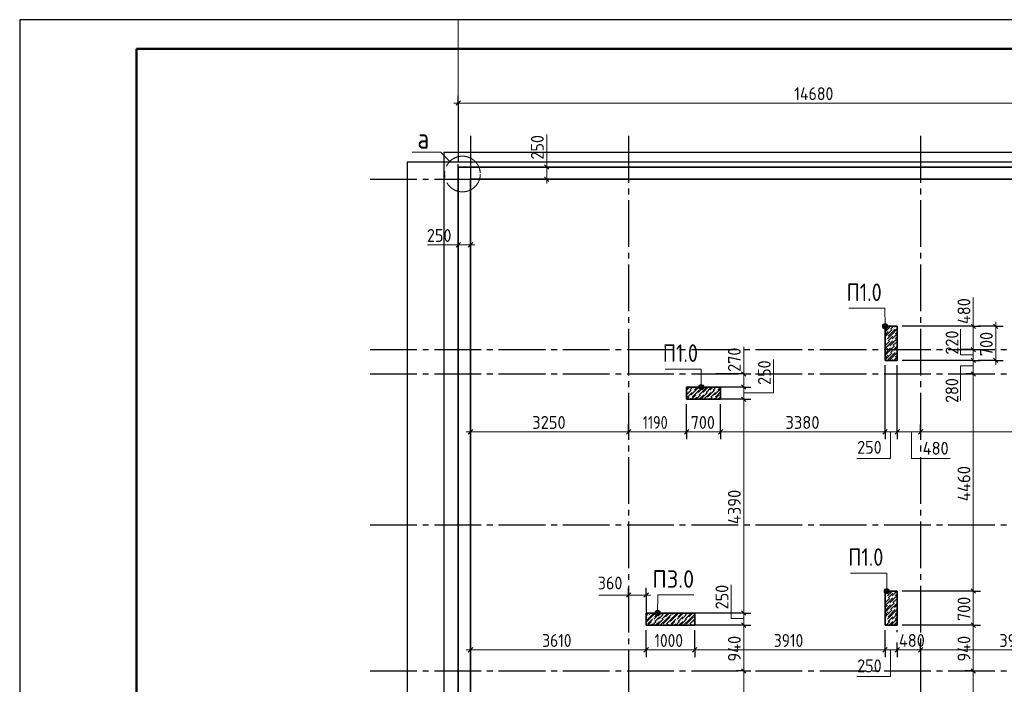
# Model space of a CAD drawing. Header units: millimetres. Extents: x 0 to 21000, y 0 to 14850.
# Tile 5 of 16: x 0 to 8432, y 9162 to 14850. Entities that reach past the tile are written whole.
import ezdxf

# ---------------------------------------------------------------- set-up
doc = ezdxf.new("R2010")
doc.units = ezdxf.units.MM
doc.linetypes.add('______5', pattern=[550, 400, -50, 50, -50])
for name, color, linetype, lineweight in [('Standard', 7, 'Continuous', 25), ('ЖБ Пилон', 180, 'Continuous', 25), ('Общий01', 7, 'Continuous', 13), ('Позиционная метка диаметр_ шаг', 7, 'Continuous', 13), ('Позиционная метка линия выноска', 7, 'Continuous', 13), ('Примечания', 7, 'Continuous', 13), ('Размерная линия_ общее', 7, 'Continuous', 13)]:
    doc.layers.add(name, color=color, linetype=linetype, lineweight=lineweight)
doc.layers.add('ЖБ Плита Фундамента верхний уровень', color=7, linetype='Continuous', lineweight=25, true_color=0x783c14)
doc.layers.add('ЖБ Стена верхний уровень', color=7, linetype='Continuous', lineweight=25, true_color=0x006e00)
doc.layers.add('Оси', color=7, linetype='______5', true_color=0x656565)
doc.styles.add('ISOCPEUR', font='txt')

msp = doc.modelspace()

# ---------------------------------------------------------------- hatches: boundary and pattern name
at = {"layer": 'ЖБ Пилон', "linetype": 'Continuous', "lineweight": 18, "transparency": 33554687}
for points in [[(7445.7, 12190.5), (7448.2, 12193), (7450.7, 12190.5), (7448.2, 12188)], [(7478.8, 12209.5), (7481.2, 12212), (7483.8, 12209.5), (7481.2, 12207)], [(7485.7, 12150.5), (7488.2, 12153), (7490.7, 12150.5), (7488.2, 12148)], [(7505.7, 12210.5), (7508.2, 12213), (7510.7, 12210.5), (7508.2, 12208)], [(7418.8, 12109.5), (7421.2, 12112), (7423.8, 12109.5), (7421.2, 12107)], [(7425.7, 12130.5), (7428.2, 12133), (7430.7, 12130.5), (7428.2, 12128)], [(7425.7, 12090.5), (7428.2, 12093), (7430.7, 12090.5), (7428.2, 12088)], [(7458.8, 12109.5), (7461.3, 12112), (7463.7, 12109.5), (7461.3, 12107)], [(7485.7, 12110.5), (7488.2, 12113), (7490.7, 12110.5), (7488.2, 12108)], [(7498.8, 12069.5), (7501.3, 12072), (7503.8, 12069.5), (7501.3, 12067)], [(7410.5, 12030.7), (7410.7, 12030.5), (7410.5, 12030.3)], [(7438.8, 12049.5), (7441.3, 12052), (7443.8, 12049.5), (7441.3, 12047)], [(7445.7, 11990.5), (7448.2, 11993), (7450.7, 11990.5), (7448.2, 11988)], [(7465.7, 12050.5), (7468.2, 12053), (7470.7, 12050.5), (7468.2, 12048)], [(7478.8, 12009.5), (7481.2, 12012), (7483.8, 12009.5), (7481.2, 12007)], [(7505.7, 12010.5), (7508.2, 12013), (7510.7, 12010.5), (7508.2, 12008)], [(7485.7, 11950.5), (7488.2, 11953), (7490.7, 11950.5), (7488.2, 11948)], [(5725.7, 11670.5), (5728.2, 11673), (5730.7, 11670.5), (5728.2, 11668)], [(5758.8, 11689.5), (5761.3, 11692), (5763.8, 11689.5), (5761.3, 11687)], [(5765.7, 11670.5), (5768.2, 11673), (5770.7, 11670.5), (5768.2, 11668)], [(5798.8, 11649.5), (5801.3, 11652), (5803.8, 11649.5), (5801.3, 11647)], [(5825.7, 11690.5), (5828.2, 11693), (5830.7, 11690.5), (5828.2, 11688)], [(5838.8, 11649.5), (5841.3, 11652), (5843.8, 11649.5), (5841.3, 11647)], [(5865.7, 11650.5), (5868.2, 11653), (5870.7, 11650.5), (5868.2, 11648)], [(5898.8, 11669.5), (5901.3, 11672), (5903.8, 11669.5), (5901.3, 11667)], [(5925.7, 11670.5), (5928.2, 11673), (5930.7, 11670.5), (5928.2, 11668)], [(5958.8, 11689.5), (5961.3, 11692), (5963.8, 11689.5), (5961.3, 11687)], [(5965.7, 11670.5), (5968.2, 11673), (5970.7, 11670.5), (5968.2, 11668)], [(5998.8, 11649.5), (6001.3, 11652), (6002.1, 11651.1), (6002.1, 11647.9), (6001.3, 11647)], [(5710.5, 11610.7), (5710.7, 11610.5), (5710.5, 11610.3)], [(5738.8, 11629.5), (5741.3, 11632), (5743.8, 11629.5), (5741.3, 11627)], [(5745.7, 11610.5), (5748.2, 11613), (5750.7, 11610.5), (5748.2, 11608)], [(5805.7, 11630.5), (5808.2, 11633), (5810.7, 11630.5), (5808.2, 11628)], [(5878.8, 11609.5), (5881.2, 11612), (5883.8, 11609.5), (5881.2, 11607)], [(5905.7, 11610.5), (5908.2, 11613), (5910.7, 11610.5), (5908.2, 11608)], [(5938.8, 11629.5), (5941.3, 11632), (5943.8, 11629.5), (5941.3, 11627)], [(5945.7, 11610.5), (5948.2, 11613), (5950.7, 11610.5), (5948.2, 11608)], [(7485.7, 9950.5), (7488.2, 9953), (7490.7, 9950.5), (7488.2, 9948)], [(7418.8, 9909.5), (7421.2, 9912), (7423.8, 9909.5), (7421.2, 9907)], [(7425.7, 9930.5), (7428.2, 9933), (7430.7, 9930.5), (7428.2, 9928)], [(7425.7, 9890.5), (7428.2, 9893), (7430.7, 9890.5), (7428.2, 9888)], [(7458.8, 9909.5), (7461.3, 9912), (7463.7, 9909.5), (7461.3, 9907)], [(7485.7, 9910.5), (7488.2, 9913), (7490.7, 9910.5), (7488.2, 9908)], [(7498.8, 9869.5), (7501.3, 9872), (7503.8, 9869.5), (7501.3, 9867)], [(7410.5, 9830.7), (7410.7, 9830.5), (7410.5, 9830.3)], [(7438.8, 9849.5), (7441.3, 9852), (7443.8, 9849.5), (7441.3, 9847)], [(7445.7, 9790.5), (7448.2, 9793), (7450.7, 9790.5), (7448.2, 9788)], [(7465.7, 9850.5), (7468.2, 9853), (7470.7, 9850.5), (7468.2, 9848)], [(7478.8, 9809.5), (7481.2, 9812), (7483.8, 9809.5), (7481.2, 9807)], [(7505.7, 9810.5), (7508.2, 9813), (7510.7, 9810.5), (7508.2, 9808)], [(5378.8, 9749.5), (5381.2, 9752), (5383.8, 9749.5), (5381.2, 9747)], [(5385.7, 9770.5), (5386.9, 9771.8), (5389.4, 9771.8), (5390.7, 9770.5), (5388.2, 9768)], [(5418.8, 9709.5), (5421.2, 9712), (5423.8, 9709.5), (5421.2, 9707)], [(5425.7, 9730.5), (5428.2, 9733), (5430.7, 9730.5), (5428.2, 9728)], [(5458.8, 9709.5), (5461.3, 9712), (5463.8, 9709.5), (5461.3, 9707)], [(5485.7, 9750.5), (5488.2, 9753), (5490.7, 9750.5), (5488.2, 9748)], [(5485.7, 9710.5), (5488.2, 9713), (5490.7, 9710.5), (5488.2, 9708)], [(5518.8, 9769.5), (5521.1, 9771.8), (5521.4, 9771.8), (5523.8, 9769.5), (5521.2, 9767)], [(5518.8, 9729.5), (5521.2, 9732), (5523.8, 9729.5), (5521.2, 9727)], [(5578.8, 9749.5), (5581.2, 9752), (5583.8, 9749.5), (5581.2, 9747)], [(5585.7, 9770.5), (5586.9, 9771.8), (5589.4, 9771.8), (5590.7, 9770.5), (5588.2, 9768)], [(5618.8, 9709.5), (5621.2, 9712), (5623.8, 9709.5), (5621.2, 9707)], [(5625.7, 9730.5), (5628.2, 9733), (5630.7, 9730.5), (5628.2, 9728)], [(5658.8, 9709.5), (5661.3, 9712), (5663.8, 9709.5), (5661.3, 9707)], [(5685.7, 9750.5), (5688.2, 9753), (5690.7, 9750.5), (5688.2, 9748)], [(5685.7, 9710.5), (5688.2, 9713), (5690.7, 9710.5), (5688.2, 9708)], [(5718.8, 9769.5), (5721.1, 9771.8), (5721.4, 9771.8), (5723.8, 9769.5), (5721.2, 9767)], [(5718.8, 9729.5), (5721.2, 9732), (5723.8, 9729.5), (5721.2, 9727)], [(5778.8, 9749.5), (5781.2, 9752), (5781.3, 9747)], [(7418.8, 9709.5), (7421.2, 9712), (7423.8, 9709.5), (7421.2, 9707)], [(7425.7, 9730.5), (7428.2, 9733), (7430.7, 9730.5), (7428.2, 9728)], [(7458.8, 9709.5), (7461.3, 9712), (7463.7, 9709.5), (7461.3, 9707)], [(7485.7, 9750.5), (7488.2, 9753), (7490.7, 9750.5), (7488.2, 9748)], [(7485.7, 9710.5), (7488.2, 9713), (7490.7, 9710.5), (7488.2, 9708)], [(5365.7, 9670.5), (5368.2, 9673), (5370.7, 9670.5), (5368.2, 9668)], [(5425.7, 9690.5), (5428.2, 9693), (5430.7, 9690.5), (5428.2, 9688)], [(5498.8, 9669.5), (5501.3, 9672), (5503.8, 9669.5), (5501.9, 9667.7), (5500.6, 9667.7)], [(5525.7, 9670.5), (5528.2, 9673), (5530.7, 9670.5), (5528.2, 9668)], [(5558.8, 9689.5), (5561.3, 9692), (5563.8, 9689.5), (5561.3, 9687)], [(5565.7, 9670.5), (5568.2, 9673), (5570.7, 9670.5), (5568.2, 9668)], [(5625.7, 9690.5), (5628.2, 9693), (5630.7, 9690.5), (5628.2, 9688)], [(5698.8, 9669.5), (5701.3, 9672), (5703.8, 9669.5), (5701.9, 9667.7), (5700.6, 9667.7)], [(5725.7, 9670.5), (5728.2, 9673), (5730.7, 9670.5), (5728.2, 9668)], [(5758.8, 9689.5), (5761.3, 9692), (5763.8, 9689.5), (5761.3, 9687)], [(5765.7, 9670.5), (5768.2, 9673), (5770.7, 9670.5), (5768.2, 9668)], [(7425.7, 9690.5), (7428.2, 9693), (7430.7, 9690.5), (7428.2, 9688)], [(7498.8, 9669.5), (7501.3, 9672), (7503.8, 9669.5), (7501.9, 9667.7), (7500.6, 9667.7)]]:
    msp.add_hatch(color=7, dxfattribs=at).paths.add_polyline_path(points, flags=16)
at = {"layer": 'Позиционная метка линия выноска', "linetype": 'Continuous', "lineweight": 13, "transparency": 33554687}
for points in [[(7388, 12225.9), (7433, 12226.1), (7429.8, 12237.3)], [(7388, 12225.9), (7429.8, 12237.3), (7391.1, 12237.2)], [(7391.2, 12214.7), (7433, 12226.1), (7388, 12225.9)], [(7391.1, 12237.2), (7429.8, 12237.3), (7421.6, 12245.4)], [(7391.1, 12237.2), (7421.6, 12245.4), (7399.1, 12245.3)], [(7391.2, 12214.7), (7429.9, 12214.8), (7433, 12226.1)], [(7399.1, 12245.3), (7421.6, 12245.4), (7410.4, 12248.5)], [(7399.3, 12206.6), (7429.9, 12214.8), (7391.2, 12214.7)], [(7399.3, 12206.6), (7421.8, 12206.7), (7429.9, 12214.8)], [(7421.8, 12206.7), (7399.3, 12206.6), (7410.5, 12203.5)], [(5817.4, 11716.3), (5856.1, 11716.5), (5848, 11724.6)], [(5817.4, 11716.3), (5848, 11724.6), (5825.5, 11724.5)], [(5825.5, 11724.5), (5848, 11724.6), (5836.7, 11727.7)], [(5814.3, 11705.1), (5859.3, 11705.3), (5856.1, 11716.5)], [(5814.3, 11705.1), (5856.1, 11716.5), (5817.4, 11716.3)], [(5817.5, 11693.8), (5859.3, 11705.3), (5814.3, 11705.1)], [(5817.5, 11693.8), (5856.2, 11694), (5859.3, 11705.3)], [(5825.6, 11685.8), (5856.2, 11694), (5817.5, 11693.8)], [(5825.6, 11685.8), (5848.1, 11685.9), (5856.2, 11694)], [(5848.1, 11685.9), (5825.6, 11685.8), (5836.9, 11682.7)], [(7402.1, 9959.3), (7447.1, 9959.3), (7444, 9970.6)], [(7402.1, 9959.3), (7444, 9970.6), (7405.3, 9970.6)], [(7405.3, 9948.1), (7447.1, 9959.3), (7402.1, 9959.3)], [(7405.3, 9970.6), (7444, 9970.6), (7435.9, 9978.7)], [(7405.3, 9970.6), (7435.9, 9978.7), (7413.4, 9978.7)], [(7405.3, 9948.1), (7444, 9948.1), (7447.1, 9959.3)], [(7413.4, 9978.7), (7435.9, 9978.7), (7424.6, 9981.8)], [(7413.4, 9940), (7444, 9948.1), (7405.3, 9948.1)], [(7413.4, 9940), (7435.9, 9940), (7444, 9948.1)], [(7435.9, 9940), (7413.4, 9940), (7424.6, 9936.8)], [(5440.6, 9771.9), (5482.5, 9783), (5443.8, 9783.2)], [(5440.6, 9771.9), (5485.6, 9771.7), (5482.5, 9783)], [(5443.8, 9783.2), (5474.4, 9791.1), (5451.9, 9791.2)], [(5443.8, 9783.2), (5482.5, 9783), (5474.4, 9791.1)], [(5451.9, 9791.2), (5474.4, 9791.1), (5463.2, 9794.3)], [(5443.7, 9760.7), (5485.6, 9771.7), (5440.6, 9771.9)], [(5443.7, 9760.7), (5482.4, 9760.5), (5485.6, 9771.7)], [(5451.8, 9752.5), (5482.4, 9760.5), (5443.7, 9760.7)], [(5451.8, 9752.5), (5474.3, 9752.4), (5482.4, 9760.5)], [(5474.3, 9752.4), (5451.8, 9752.5), (5463, 9749.3)]]:
    msp.add_hatch(color=7, dxfattribs=at).paths.add_polyline_path(points)

# ---------------------------------------------------------------- linework, layer by layer
at = {"layer": 'Standard', "color": 202, "linetype": 'Continuous', "lineweight": 18, "transparency": 33554687}
msp.add_line((3756.3, 14136.8), (3756.3, 14850), dxfattribs=at)
at = {"layer": 'Standard', "color": 7, "linetype": 'Continuous', "lineweight": 25, "transparency": 33554687}
msp.add_line((1000, 14600), (1000, 529.1), dxfattribs=at)
msp.add_lwpolyline([(0, 0), (21000, 0), (21000, 14850), (0, 14850), (0, 0)], close=True, dxfattribs=at)
at = {"layer": 'Standard', "color": 7, "linetype": 'Continuous', "lineweight": 50, "transparency": 33554687}
msp.add_lwpolyline([(1000, 14600), (20750, 14600), (20750, 250), (1000, 250), (1000, 14600)], close=True, dxfattribs=at)
at = {"layer": 'Standard', "color": 7, "linetype": 'Continuous', "lineweight": 13, "transparency": 33554687}
msp.add_lwpolyline([(3683.8, 13637.2), (3606.1, 13714.9), (3361.1, 13714.9)], dxfattribs=at)
at = {"layer": 'Standard', "color": 254, "linetype": 'Continuous', "lineweight": -3, "true_color": 0xc4c4ff, "transparency": 33554687}
msp.add_lwpolyline([(3318.8, 4255.2), (16777.1, 4255.2), (16777.1, 13630.2), (3318.8, 13630.2), (3318.8, 4255.2)], dxfattribs=at)
at = {"layer": 'Standard', "color": 7, "linetype": '______5', "lineweight": 13, "transparency": 33554687}
msp.add_circle((3791.7, 13529.2), 152.6, dxfattribs=at)
at = {"layer": 'ЖБ Пилон', "color": 7, "linetype": 'Continuous', "lineweight": 35, "transparency": 33554687}
for p, q in [((7514.6, 12226), (7410.5, 12226)), ((7410.5, 12226), (7410.5, 11934.3)), ((7410.5, 12226), (7410.5, 11934.3)), ((7514.6, 12226), (7410.5, 12226)), ((7514.6, 11934.3), (7514.6, 12226)), ((7514.6, 11934.3), (7514.6, 12226)), ((7410.5, 11934.3), (7514.6, 11934.3)), ((7410.5, 11934.3), (7514.6, 11934.3)), ((6002.1, 11705.2), (5710.5, 11705.2)), ((5710.5, 11705.2), (5710.5, 11601)), ((5710.5, 11705.2), (5710.5, 11601)), ((6002.1, 11705.2), (5710.5, 11705.2)), ((6002.1, 11601), (6002.1, 11705.2)), ((6002.1, 11601), (6002.1, 11705.2)), ((5710.5, 11601), (6002.1, 11601)), ((5710.5, 11601), (6002.1, 11601)), ((7514.6, 9959.3), (7410.5, 9959.3)), ((7410.5, 9959.3), (7410.5, 9667.7)), ((7410.5, 9959.3), (7410.5, 9667.7)), ((7514.6, 9959.3), (7410.5, 9959.3)), ((7514.6, 9667.7), (7514.6, 9959.3)), ((7514.6, 9667.7), (7514.6, 9959.3)), ((5781.3, 9771.8), (5364.6, 9771.8)), ((5364.6, 9771.8), (5364.6, 9667.7)), ((5364.6, 9771.8), (5364.6, 9667.7)), ((5781.3, 9771.8), (5364.6, 9771.8)), ((5781.3, 9667.7), (5781.3, 9771.8)), ((5781.3, 9667.7), (5781.3, 9771.8)), ((5364.6, 9667.7), (5781.3, 9667.7)), ((5364.6, 9667.7), (5781.3, 9667.7)), ((7410.5, 9667.7), (7514.6, 9667.7)), ((7410.5, 9667.7), (7514.6, 9667.7))]:
    msp.add_line(p, q, dxfattribs=at)
at = {"layer": 'ЖБ Пилон', "color": 251, "linetype": 'Continuous', "lineweight": 18, "true_color": 0x494949, "transparency": 33554687}
for p, q in [((7443.6, 12226), (7410.5, 12192.8)), ((7417.8, 12226), (7410.5, 12218.7)), ((7431.2, 12199.5), (7410.5, 12178.7)), ((7410.5, 12152.8), (7438.2, 12180.5)), ((7431.2, 12159.5), (7410.5, 12138.7)), ((7431.2, 12199.5), (7457.8, 12226)), ((7471.2, 12199.5), (7431.2, 12159.5)), ((7471.2, 12159.5), (7431.2, 12119.5)), ((7498.2, 12200.5), (7438.2, 12140.5)), ((7483.6, 12226), (7458.2, 12200.5)), ((7471.2, 12159.5), (7514.6, 12202.9)), ((7511.3, 12159.5), (7471.2, 12119.5)), ((7497.8, 12226), (7491.3, 12219.5)), ((7514.6, 12177), (7498.2, 12160.5)), ((7418.2, 12120.5), (7410.5, 12112.8)), ((7411.3, 12099.5), (7410.5, 12098.7)), ((7418.2, 12080.5), (7410.5, 12072.8)), ((7411.3, 12059.5), (7431.2, 12079.5)), ((7478.2, 12100.5), (7418.2, 12040.5)), ((7431.2, 12079.5), (7451.3, 12099.5)), ((7431.2, 11999.5), (7491.3, 12059.5)), ((7438.2, 12100.5), (7458.2, 12120.5)), ((7511.3, 12119.5), (7451.3, 12059.5)), ((7458.2, 12120.5), (7478.2, 12140.5)), ((7514.6, 12097), (7478.2, 12060.5)), ((7514.6, 12137), (7498.2, 12120.5)), ((7514.6, 12082.9), (7511.3, 12079.5)), ((7458.2, 12040.5), (7410.5, 11992.8)), ((7431.2, 12039.5), (7410.5, 12018.7)), ((7431.2, 11999.5), (7410.5, 11978.7)), ((7410.5, 11952.8), (7438.2, 11980.5)), ((7471.2, 11999.5), (7431.2, 11959.5)), ((7498.2, 12000.5), (7438.2, 11940.5)), ((7514.6, 12057), (7458.2, 12000.5)), ((7471.2, 11959.5), (7514.6, 12002.9)), ((7514.6, 12042.9), (7491.3, 12019.5)), ((7514.6, 11977), (7498.2, 11960.5)), ((7431.2, 11959.5), (7410.5, 11938.7)), ((7471.2, 11959.5), (7446.1, 11934.3)), ((7472, 11934.3), (7478.2, 11940.5)), ((7511.3, 11959.5), (7486.1, 11934.3)), ((7514.6, 11937), (7512, 11934.3)), ((5722.8, 11705.2), (5710.5, 11692.8)), ((5751.3, 11679.5), (5710.5, 11638.7)), ((5718.2, 11660.5), (5710.5, 11652.8)), ((5736.9, 11705.2), (5711.3, 11679.5)), ((5718.2, 11620.5), (5738.2, 11640.5)), ((5762.8, 11705.2), (5738.2, 11680.5)), ((5738.2, 11640.5), (5758.2, 11660.5)), ((5811.3, 11699.5), (5751.3, 11639.5)), ((5791.3, 11639.5), (5752.8, 11601)), ((5818.2, 11680.5), (5758.2, 11620.5)), ((5776.9, 11705.2), (5771.2, 11699.5)), ((5802.8, 11705.2), (5778.2, 11680.5)), ((5831.2, 11639.5), (5792.8, 11601)), ((5811.3, 11659.5), (5831.2, 11679.5)), ((5878.2, 11700.5), (5818.2, 11640.5)), ((5858.2, 11640.5), (5818.6, 11601)), ((5831.2, 11679.5), (5851.3, 11699.5)), ((5832.8, 11601), (5891.3, 11659.5)), ((5838.2, 11700.5), (5842.8, 11705.2)), ((5896.9, 11705.2), (5851.3, 11659.5)), ((5918.2, 11660.5), (5858.6, 11601)), ((5922.8, 11705.2), (5878.2, 11660.5)), ((5951.3, 11679.5), (5891.3, 11619.5)), ((5936.9, 11705.2), (5911.3, 11679.5)), ((5918.2, 11620.5), (5938.2, 11640.5)), ((5962.8, 11705.2), (5938.2, 11680.5)), ((5938.2, 11640.5), (5958.2, 11660.5)), ((6002.1, 11690.4), (5951.3, 11639.5)), ((5991.3, 11639.5), (5952.8, 11601)), ((6002.1, 11664.5), (5958.2, 11620.5)), ((5976.9, 11705.2), (5971.2, 11699.5)), ((6002.1, 11704.5), (5978.2, 11680.5)), ((5712.8, 11601), (5731.2, 11619.5)), ((5778.6, 11601), (5798.2, 11620.5)), ((5912.8, 11601), (5931.2, 11619.5)), ((5978.6, 11601), (5998.2, 11620.5)), ((6002.1, 11610.4), (5992.8, 11601)), ((7410.5, 9952.8), (7416.9, 9959.3)), ((7431.1, 9959.3), (7410.5, 9938.7)), ((7471.1, 9959.3), (7431.2, 9919.5)), ((7457, 9959.3), (7438.2, 9940.5)), ((7511.1, 9959.3), (7471.2, 9919.5)), ((7418.2, 9920.5), (7410.5, 9912.8)), ((7411.3, 9899.5), (7410.5, 9898.7)), ((7418.2, 9880.5), (7410.5, 9872.8)), ((7411.3, 9859.5), (7431.2, 9879.5)), ((7478.2, 9900.5), (7418.2, 9840.5)), ((7431.2, 9879.5), (7451.3, 9899.5)), ((7438.2, 9900.5), (7458.2, 9920.5)), ((7511.3, 9919.5), (7451.3, 9859.5)), ((7458.2, 9920.5), (7478.2, 9940.5)), ((7514.6, 9897), (7478.2, 9860.5)), ((7514.6, 9937), (7498.2, 9920.5)), ((7514.6, 9882.9), (7511.3, 9879.5)), ((7458.2, 9840.5), (7410.5, 9792.8)), ((7431.2, 9839.5), (7410.5, 9818.7)), ((7431.2, 9799.5), (7410.5, 9778.7)), ((7431.2, 9799.5), (7491.3, 9859.5)), ((7471.2, 9799.5), (7431.2, 9759.5)), ((7498.2, 9800.5), (7438.2, 9740.5)), ((7514.6, 9857), (7458.2, 9800.5)), ((7471.2, 9759.5), (7514.6, 9802.9)), ((7514.6, 9842.9), (7491.3, 9819.5)), ((5378.2, 9760.5), (5364.6, 9747)), ((5371.2, 9739.5), (5364.6, 9732.9)), ((5378.2, 9720.5), (5364.6, 9707)), ((5431.2, 9759.5), (5371.2, 9699.5)), ((5378.2, 9720.5), (5429.4, 9771.8)), ((5418.2, 9720.5), (5378.2, 9680.5)), ((5411.3, 9699.5), (5379.4, 9667.7)), ((5403.6, 9771.8), (5391.3, 9759.5)), ((5443.6, 9771.8), (5431.2, 9759.5)), ((5471.2, 9759.5), (5431.2, 9719.5)), ((5431.2, 9679.5), (5451.3, 9699.5)), ((5469.5, 9771.8), (5438.2, 9740.5)), ((5438.2, 9700.5), (5458.2, 9720.5)), ((5478.2, 9700.5), (5445.3, 9667.7)), ((5458.2, 9720.5), (5478.2, 9740.5)), ((5511.3, 9719.5), (5459.4, 9667.7)), ((5471.2, 9759.5), (5483.6, 9771.8)), ((5511.3, 9759.5), (5471.2, 9719.5)), ((5538.2, 9720.5), (5485.3, 9667.7)), ((5509.5, 9771.8), (5498.2, 9760.5)), ((5538.2, 9760.5), (5498.2, 9720.5)), ((5571.2, 9739.5), (5511.3, 9679.5)), ((5531.2, 9739.5), (5551.3, 9759.5)), ((5538.2, 9760.5), (5549.5, 9771.8)), ((5578.2, 9760.5), (5538.2, 9720.5)), ((5578.2, 9720.5), (5538.2, 9680.5)), ((5551.3, 9759.5), (5563.6, 9771.8)), ((5631.2, 9759.5), (5571.2, 9699.5)), ((5578.2, 9720.5), (5629.4, 9771.8)), ((5618.2, 9720.5), (5578.2, 9680.5)), ((5611.3, 9699.5), (5579.4, 9667.7)), ((5603.6, 9771.8), (5591.3, 9759.5)), ((5643.6, 9771.8), (5631.2, 9759.5)), ((5671.2, 9759.5), (5631.2, 9719.5)), ((5631.2, 9679.5), (5651.3, 9699.5)), ((5669.5, 9771.8), (5638.2, 9740.5)), ((5638.2, 9700.5), (5658.2, 9720.5)), ((5678.2, 9700.5), (5645.3, 9667.7)), ((5658.2, 9720.5), (5678.2, 9740.5)), ((5711.3, 9719.5), (5659.4, 9667.7)), ((5671.2, 9759.5), (5683.6, 9771.8)), ((5711.3, 9759.5), (5671.2, 9719.5)), ((5738.2, 9720.5), (5685.3, 9667.7)), ((5709.5, 9771.8), (5698.2, 9760.5)), ((5738.2, 9760.5), (5698.2, 9720.5)), ((5771.2, 9739.5), (5711.3, 9679.5)), ((5731.2, 9739.5), (5751.3, 9759.5)), ((5738.2, 9760.5), (5749.5, 9771.8)), ((5778.2, 9760.5), (5738.2, 9720.5)), ((5778.2, 9720.5), (5738.2, 9680.5)), ((5751.3, 9759.5), (5763.6, 9771.8)), ((5781.3, 9709.5), (5771.2, 9699.5)), ((5778.2, 9720.5), (5781.3, 9723.7)), ((7410.5, 9752.8), (7438.2, 9780.5)), ((7431.2, 9759.5), (7410.5, 9738.7)), ((7418.2, 9720.5), (7410.5, 9712.8)), ((7411.3, 9699.5), (7410.5, 9698.7)), ((7471.2, 9759.5), (7431.2, 9719.5)), ((7431.2, 9679.5), (7451.3, 9699.5)), ((7438.2, 9700.5), (7458.2, 9720.5)), ((7478.2, 9700.5), (7445.3, 9667.7)), ((7458.2, 9720.5), (7478.2, 9740.5)), ((7511.3, 9719.5), (7459.4, 9667.7)), ((7511.3, 9759.5), (7471.2, 9719.5)), ((7514.6, 9697), (7485.3, 9667.7)), ((7514.6, 9777), (7498.2, 9760.5)), ((7514.6, 9737), (7498.2, 9720.5)), ((5418.2, 9680.5), (5405.3, 9667.7)), ((5419.4, 9667.7), (5431.2, 9679.5)), ((5551.3, 9679.5), (5539.4, 9667.7)), ((5618.2, 9680.5), (5605.3, 9667.7)), ((5619.4, 9667.7), (5631.2, 9679.5)), ((5751.3, 9679.5), (5739.4, 9667.7)), ((5781.3, 9683.7), (5778.2, 9680.5)), ((5781.3, 9669.5), (5779.4, 9667.7)), ((7418.2, 9680.5), (7410.5, 9672.8)), ((7419.4, 9667.7), (7431.2, 9679.5)), ((7514.6, 9682.9), (7511.3, 9679.5))]:
    msp.add_line(p, q, dxfattribs=at)
at = {"layer": 'ЖБ Плита Фундамента верхний уровень', "color": 253, "linetype": 'Continuous', "lineweight": -3, "true_color": 0xa0a0a0, "transparency": 33554687}
for p, q in [((3631.3, 13713.5), (3631.3, 8380.2)), ((16756.3, 13713.5), (3631.3, 13713.5))]:
    msp.add_line(p, q, dxfattribs=at)
at = {"layer": 'ЖБ Стена верхний уровень', "color": 7, "linetype": 'Continuous', "lineweight": 35, "transparency": 33554687}
for p, q in [((11480.4, 13588.5), (3756.3, 13588.5)), ((3756.3, 13588.5), (3756.3, 13484.3)), ((3756.3, 13588.5), (3756.3, 13484.3)), ((16631.3, 13588.5), (3756.3, 13588.5)), ((3756.3, 13484.3), (3756.3, 8359.3)), ((3756.3, 13484.3), (3756.3, 8359.3)), ((3860.5, 8276), (3860.5, 13484.3)), ((3860.5, 13484.3), (11480.4, 13484.3)), ((3860.5, 5776), (3860.5, 13484.3)), ((3860.5, 13484.3), (12568.7, 13484.3))]:
    msp.add_line(p, q, dxfattribs=at)
at = {"layer": 'Оси', "color": 8, "linetype": '______5', "lineweight": -3, "transparency": 33554687}
for p, q in [((3860.5, 13855.1), (3860.5, 3536.5)), ((5214.6, 13855.1), (5214.6, 3536.5)), ((7714.6, 13855.1), (7714.6, 3536.5)), ((3001.7, 13484.3), (17901.2, 13484.3)), ((3001.7, 12026), (17901.2, 12026)), ((3001.7, 11817.7), (17901.2, 11817.7)), ((3001.7, 10526), (17901.2, 10526)), ((3001.7, 9276), (17901.2, 9276))]:
    msp.add_line(p, q, dxfattribs=at)
at = {"layer": 'Позиционная метка линия выноска', "color": 7, "linetype": 'Continuous', "lineweight": 13, "transparency": 33554687}
for p, q in [((7410.4, 12248.5), (7410.4, 12248.5)), ((7433, 12226.1), (7433, 12226.1)), ((7388, 12225.9), (7388, 12225.9)), ((7410.5, 12203.5), (7410.5, 12203.5)), ((5836.7, 11727.7), (5836.7, 11727.7)), ((5814.3, 11705.1), (5814.3, 11705.1)), ((5836.9, 11682.7), (5836.9, 11682.7)), ((5859.3, 11705.3), (5859.3, 11705.3)), ((7402.1, 9959.3), (7402.1, 9959.3)), ((7424.6, 9981.8), (7424.6, 9981.8)), ((7447.1, 9959.3), (7447.1, 9959.3)), ((7424.6, 9936.8), (7424.6, 9936.8)), ((5463.2, 9794.3), (5463.2, 9794.3)), ((5440.6, 9771.9), (5440.6, 9771.9)), ((5463, 9749.3), (5463, 9749.3)), ((5485.6, 9771.7), (5485.6, 9771.7))]:
    msp.add_line(p, q, dxfattribs=at)
for points in [[(7410.5, 12226), (7409.8, 12380.7), (7101.5, 12380.7)], [(5836.8, 11705.2), (5836.2, 11859.8), (5527.8, 11859.8)], [(7424.6, 9959.3), (7424.6, 10114), (7115.7, 10114)], [(5463.1, 9771.8), (5463.7, 9926.5), (5772.1, 9926.5)]]:
    msp.add_lwpolyline(points, dxfattribs=at)
for centre in [(7410.5, 12226), (5836.8, 11705.2), (7424.6, 9959.3), (5463.1, 9771.8)]:
    msp.add_circle(centre, 22.5, dxfattribs=at)
at = {"layer": 'Примечания', "color": 7, "linetype": 'Continuous', "lineweight": 13, "transparency": 33554687}
for p, q in [((4512.9, 13588.5), (4512.9, 13866.4)), ((3756.3, 12923.1), (3493.4, 12923.1)), ((8166.1, 12226), (8166.1, 12471.8)), ((6199.9, 11817.7), (6199.9, 12051)), ((5214.6, 9925.5), (4960.5, 9925.5))]:
    msp.add_line(p, q, dxfattribs=at)
for points in [[(8166.1, 11980.4), (8057.8, 11980.4), (8057.8, 12201.6)], [(6199.9, 11655.2), (6454, 11655.2), (6454, 11942.7)], [(8166.1, 11888.3), (8057.8, 11888.3), (8057.8, 11591.6)], [(7457.2, 11322.8), (7457.2, 11093.6), (7169.7, 11093.6)], [(7637.1, 11322.8), (7637.1, 11093.6), (7968.1, 11093.6)], [(6199.9, 9723.6), (6091.5, 9723.6), (6091.5, 10013.1)], [(7457.2, 9456.6), (7457.2, 9227.4), (7169.7, 9227.4)]]:
    msp.add_lwpolyline(points, dxfattribs=at)
at = {"layer": 'Размерная линия_ общее', "color": 253, "linetype": 'Continuous', "lineweight": -3, "true_color": 0xa0a0a0, "transparency": 33554687}
for q in [(3756.3, 14199.3), (3756.3, 14074.3), (3756.3, 13630.2)]:
    msp.add_line((3756.3, 14136.8), q, dxfattribs=at)
at = {"layer": 'Размерная линия_ общее', "color": 7, "linetype": 'Continuous', "lineweight": 13, "transparency": 33554687}
for p, q in [((3756.3, 14136.8), (3718.8, 14136.8)), ((3756.3, 14136.8), (9873, 14136.8)), ((4512.9, 13588.5), (4512.9, 13626)), ((4512.9, 13484.3), (4512.9, 13588.5)), ((4512.9, 13484.3), (4512.9, 13446.8)), ((3756.3, 12923.1), (3718.8, 12923.1)), ((3756.3, 12923.1), (3860.5, 12923.1)), ((3860.5, 12923.1), (3898, 12923.1)), ((8166.1, 12226), (8166.1, 12263.5)), ((8358.1, 12226), (8358.1, 12263.5)), ((8166.1, 12026), (8166.1, 12226)), ((8358.1, 11934.3), (8358.1, 12226)), ((8166.1, 11934.3), (8166.1, 12026)), ((8166.1, 11817.7), (8166.1, 11934.3)), ((8358.1, 11934.3), (8358.1, 11896.8)), ((6199.9, 11817.7), (6199.9, 11855.2)), ((6199.9, 11705.2), (6199.9, 11817.7)), ((8166.1, 9959.3), (8166.1, 11817.7)), ((6199.9, 11601), (6199.9, 11705.2)), ((6199.9, 9771.8), (6199.9, 11601)), ((3860.5, 11322.8), (3823, 11322.8)), ((5214.6, 11322.8), (5710.5, 11322.8)), ((5710.5, 11322.8), (6002.1, 11322.8)), ((6002.1, 11322.8), (7410.5, 11322.8)), ((7410.5, 11322.8), (7514.6, 11322.8)), ((7514.6, 11322.8), (7714.6, 11322.8)), ((7714.6, 11322.8), (9802.1, 11322.8)), ((8166.1, 9667.7), (8166.1, 9959.3)), ((5214.6, 9925.5), (5177.1, 9925.5)), ((5214.6, 9925.5), (5364.6, 9925.5)), ((5364.6, 9925.5), (5402.1, 9925.5)), ((6199.9, 9667.7), (6199.9, 9771.8)), ((6199.9, 9276), (6199.9, 9667.7)), ((8166.1, 9276), (8166.1, 9667.7)), ((3860.5, 9456.6), (3823, 9456.6)), ((5364.6, 9456.6), (5781.3, 9456.6)), ((5781.3, 9456.6), (7410.5, 9456.6)), ((7410.5, 9456.6), (7514.6, 9456.6)), ((7514.6, 9456.6), (7714.6, 9456.6)), ((7714.6, 9456.6), (9360.5, 9456.6)), ((6199.9, 8067.7), (6199.9, 9276)), ((8166.1, 8067.7), (8166.1, 9276))]:
    msp.add_line(p, q, dxfattribs=at)
at = {"layer": 'Размерная линия_ общее', "color": 7, "linetype": 'Continuous', "lineweight": 25, "transparency": 33554687}
for p, q in [((3737.5, 14118.1), (3775, 14155.6)), ((4531.7, 13569.7), (4494.2, 13607.2)), ((4531.7, 13465.6), (4494.2, 13503.1)), ((3737.5, 12904.3), (3775, 12941.8)), ((3841.7, 12904.3), (3879.2, 12941.8)), ((8184.9, 12207.2), (8147.4, 12244.7)), ((8376.8, 12207.2), (8339.3, 12244.7)), ((8184.9, 12007.2), (8147.4, 12044.7)), ((8184.9, 11915.6), (8147.4, 11953.1)), ((8376.8, 11915.6), (8339.3, 11953.1)), ((6218.6, 11798.9), (6181.1, 11836.4)), ((8184.9, 11798.9), (8147.4, 11836.4)), ((6218.6, 11686.4), (6181.1, 11723.9)), ((6218.6, 11582.2), (6181.1, 11619.7)), ((3841.7, 11304), (3879.2, 11341.5)), ((5195.9, 11304), (5233.4, 11341.5)), ((5691.7, 11304), (5729.2, 11341.5)), ((5983.4, 11304), (6020.9, 11341.5)), ((7391.7, 11304), (7429.2, 11341.5)), ((7495.9, 11304), (7533.4, 11341.5)), ((7695.9, 11304), (7733.4, 11341.5)), ((8184.9, 9940.6), (8147.4, 9978.1)), ((5195.9, 9906.8), (5233.4, 9944.3)), ((5345.9, 9906.8), (5383.4, 9944.3)), ((6218.6, 9753.1), (6181.1, 9790.6)), ((6218.6, 9648.9), (6181.1, 9686.4)), ((8184.9, 9648.9), (8147.4, 9686.4)), ((3841.7, 9437.9), (3879.2, 9475.3)), ((5345.9, 9437.9), (5383.4, 9475.3)), ((5762.5, 9437.9), (5800, 9475.3)), ((7391.7, 9437.9), (7429.2, 9475.3)), ((7495.9, 9437.9), (7533.4, 9475.3)), ((7695.9, 9437.9), (7733.4, 9475.3)), ((6218.6, 9257.2), (6181.1, 9294.7)), ((8184.9, 9257.2), (8147.4, 9294.7))]:
    msp.add_line(p, q, dxfattribs=at)
at = {"layer": 'Размерная линия_ общее', "color": 7, "linetype": 'Continuous', "lineweight": -3, "transparency": 33554687}
for p, q in [((4512.9, 13588.5), (4450.4, 13588.5)), ((4512.9, 13588.5), (4575.4, 13588.5)), ((4512.9, 13484.3), (4450.4, 13484.3)), ((4512.9, 13484.3), (4575.4, 13484.3)), ((3756.3, 12923.1), (3756.3, 12985.6)), ((3860.5, 12923.1), (3860.5, 12985.6)), ((3756.3, 12923.1), (3756.3, 12860.6)), ((3860.5, 12923.1), (3860.5, 12860.6)), ((8166.1, 12226), (8103.6, 12226)), ((8166.1, 12226), (8228.6, 12226)), ((8358.1, 12226), (8207.8, 12226)), ((8358.1, 12226), (8295.6, 12226)), ((8358.1, 12226), (8420.6, 12226)), ((8166.1, 12026), (8103.6, 12026)), ((8166.1, 12026), (8228.6, 12026)), ((8166.1, 11934.3), (8103.6, 11934.3)), ((8166.1, 11934.3), (8228.6, 11934.3)), ((8358.1, 11934.3), (8207.8, 11934.3)), ((8358.1, 11934.3), (8295.6, 11934.3)), ((8358.1, 11934.3), (8420.6, 11934.3)), ((6199.9, 11817.7), (6137.4, 11817.7)), ((6199.9, 11817.7), (6262.4, 11817.7)), ((8166.1, 11817.7), (8103.6, 11817.7)), ((8166.1, 11817.7), (8228.6, 11817.7)), ((6199.9, 11705.2), (6137.4, 11705.2)), ((6199.9, 11705.2), (6262.4, 11705.2)), ((6199.9, 11601), (6137.4, 11601)), ((6199.9, 11601), (6262.4, 11601)), ((3860.5, 11322.8), (3860.5, 11385.3)), ((5214.6, 11322.8), (5214.6, 11385.3)), ((5710.5, 11322.8), (5710.5, 11385.3)), ((6002.1, 11322.8), (6002.1, 11385.3)), ((7410.5, 11322.8), (7410.5, 11385.3)), ((7514.6, 11322.8), (7514.6, 11385.3)), ((7714.6, 11322.8), (7714.6, 11385.3)), ((3860.5, 11322.8), (3860.5, 11260.3)), ((3860.5, 11322.8), (3860.5, 11322.8)), ((5214.6, 11322.8), (5214.6, 11260.3)), ((5710.5, 11322.8), (5710.5, 11260.3)), ((6002.1, 11322.8), (6002.1, 11260.3)), ((7410.5, 11322.8), (7410.5, 11260.3)), ((7514.6, 11322.8), (7514.6, 11260.3)), ((7714.6, 11322.8), (7714.6, 11260.3)), ((7714.6, 11322.8), (7714.6, 11322.8)), ((5214.6, 9925.5), (5214.6, 9988)), ((5364.6, 9925.5), (5364.6, 9988)), ((8166.1, 9959.3), (8103.6, 9959.3)), ((8166.1, 9959.3), (8228.6, 9959.3)), ((5214.6, 9925.5), (5214.6, 9863)), ((5214.6, 9925.5), (5214.6, 9723.1)), ((5364.6, 9925.5), (5364.6, 9863)), ((5364.6, 9925.5), (5364.6, 9776.7)), ((6199.9, 9771.8), (6137.4, 9771.8)), ((6199.9, 9771.8), (6262.4, 9771.8)), ((6199.9, 9667.7), (6137.4, 9667.7)), ((6199.9, 9667.7), (6262.4, 9667.7)), ((7514.6, 9608.1), (7514.6, 9626)), ((8166.1, 9667.7), (8103.6, 9667.7)), ((8166.1, 9667.7), (8228.6, 9667.7)), ((3860.5, 9456.6), (3860.5, 9519.1)), ((3860.5, 9456.6), (3860.5, 9394.1)), ((3860.5, 9456.6), (3860.5, 9456.6)), ((5364.6, 9456.6), (5364.6, 9519.1)), ((5364.6, 9456.6), (5364.6, 9394.1)), ((5781.3, 9456.6), (5781.3, 9519.1)), ((5781.3, 9456.6), (5781.3, 9394.1)), ((7410.5, 9456.6), (7410.5, 9519.1)), ((7410.5, 9456.6), (7410.5, 9394.1)), ((7514.6, 9456.6), (7514.6, 9519.1)), ((7514.6, 9456.6), (7514.6, 9394.1)), ((7714.6, 9456.6), (7714.6, 9519.1)), ((7714.6, 9456.6), (7714.6, 9394.1)), ((6199.9, 9276), (6137.4, 9276)), ((6199.9, 9276), (6262.4, 9276)), ((6199.9, 9276), (6199.9, 9276)), ((8166.1, 9276), (8103.6, 9276)), ((8166.1, 9276), (8228.6, 9276))]:
    msp.add_line(p, q, dxfattribs=at)
for points in [[(3756.3, 12923.1), (3756.3, 12962.8), (3756.3, 12962.8), (3756.3, 13613.5)], [(3860.5, 12923.1), (3860.5, 12974.2), (3860.5, 12974.2), (3860.5, 13141.2)], [(8166.1, 12226), (8157.6, 12226), (8157.6, 12226), (7556.3, 12226)], [(8166.1, 12026), (8157.6, 12026), (8157.6, 12026), (8055.1, 12026)], [(7410.5, 11322.8), (7410.5, 11331.3), (7410.5, 11331.3), (7410.5, 11331.3), (7410.5, 11331.3), (7410.5, 11331.3), (7410.5, 11331.3), (7410.5, 11331.3), (7410.5, 11331.3), (7410.5, 11892.7)], [(7514.6, 11322.8), (7514.6, 11331.3), (7514.6, 11331.3), (7514.6, 11331.3), (7514.6, 11331.3), (7514.6, 11331.3), (7514.6, 11331.3), (7514.6, 11331.3), (7514.6, 11331.3), (7514.6, 11892.7)], [(8166.1, 11934.3), (8157.6, 11934.3), (8157.6, 11934.3), (8055.6, 11934.3), (8055.6, 11934.3), (7556.3, 11934.3)], [(6199.9, 11817.7), (6191.4, 11817.7), (6191.4, 11817.7), (5960.5, 11817.7)], [(8166.1, 11817.7), (8157.6, 11817.7), (8157.6, 11817.7), (8104, 11817.7)], [(6199.9, 11705.2), (6191.4, 11705.2), (6191.4, 11705.2), (5960.5, 11705.2)], [(5710.5, 11322.8), (5710.5, 11331.3), (5710.5, 11331.3), (5710.5, 11331.3), (5710.5, 11331.3), (5710.5, 11331.3), (5710.5, 11331.3), (5710.5, 11331.3), (5710.5, 11331.3), (5710.5, 11331.3), (5710.5, 11331.3), (5710.5, 11331.3), (5710.5, 11331.3), (5710.5, 11559.3)], [(6199.9, 11601), (6191.5, 11601), (6191.5, 11601), (5960.5, 11601)], [(6002.1, 11322.8), (6002.1, 11331.3), (6002.1, 11331.3), (6002.1, 11331.3), (6002.1, 11331.3), (6002.1, 11331.3), (6002.1, 11331.3), (6002.1, 11331.3), (6002.1, 11331.3), (6002.1, 11331.3), (6002.1, 11331.3), (6002.1, 11559.3)], [(5214.6, 11322.8), (5214.6, 11331.3), (5214.6, 11331.3), (5214.6, 11331.3), (5214.6, 11331.3), (5214.6, 11331.3), (5214.6, 11331.3), (5214.6, 11331.3), (5214.6, 11331.3), (5214.6, 11331.3), (5214.6, 11331.3), (5214.6, 11331.3), (5214.6, 11331.3), (5214.6, 11331.3), (5214.6, 11331.3), (5214.6, 11390.9)], [(8166.1, 9959.3), (8157.6, 9959.3), (8157.6, 9959.3), (8157.6, 9959.3), (8157.6, 9959.3), (8085.9, 9959.3), (8085.9, 9959.3), (8080.8, 9959.3), (8080.8, 9959.3), (7556.3, 9959.3)], [(6199.9, 9771.8), (6192.1, 9771.8), (6192.1, 9771.8), (6191.7, 9771.8), (6191.7, 9771.8), (6086, 9771.8), (6086, 9771.8), (5698, 9771.8)], [(5364.6, 9456.6), (5364.6, 9465.1), (5364.6, 9465.1), (5364.6, 9465.1), (5364.6, 9465.1), (5364.6, 9465.1), (5364.6, 9465.1), (5364.6, 9465.1), (5364.6, 9465.1), (5364.6, 9465.1), (5364.6, 9465.1), (5364.6, 9465.1), (5364.6, 9465.1), (5364.6, 9465.1), (5364.6, 9465.1), (5364.6, 9465.1), (5364.6, 9465.1), (5364.6, 9626)], [(6199.9, 9667.7), (6192.1, 9667.7), (6192.1, 9667.7), (6191.8, 9667.7), (6191.8, 9667.7), (6089.4, 9667.7), (6089.4, 9667.7), (5698, 9667.7)], [(5781.3, 9456.6), (5781.3, 9465.1), (5781.3, 9465.1), (5781.3, 9465.1), (5781.3, 9465.1), (5781.3, 9465.1), (5781.3, 9465.1), (5781.3, 9465.1), (5781.3, 9465.1), (5781.3, 9465.1), (5781.3, 9465.1), (5781.3, 9465.1), (5781.3, 9465.1), (5781.3, 9465.1), (5781.3, 9465.1), (5781.3, 9626)], [(7410.5, 9456.6), (7410.5, 9465.1), (7410.5, 9465.1), (7410.5, 9465.1), (7410.5, 9465.1), (7410.5, 9465.1), (7410.5, 9465.1), (7410.5, 9465.1), (7410.5, 9465.1), (7410.5, 9465.1), (7410.5, 9465.1), (7410.5, 9465.1), (7410.5, 9465.1), (7410.5, 9626)], [(8166.1, 9667.7), (8157.6, 9667.7), (8157.6, 9667.7), (8157.6, 9667.7), (8157.6, 9667.7), (8157.6, 9667.7), (8157.6, 9667.7), (8090.3, 9667.7), (8090.3, 9667.7), (8085.6, 9667.7), (8085.6, 9667.7), (7556.3, 9667.7)], [(7514.6, 9456.6), (7514.6, 9465.1), (7514.6, 9465.1), (7514.6, 9465.1), (7514.6, 9465.1), (7514.6, 9465.1), (7514.6, 9465.1), (7514.6, 9465.1), (7514.6, 9465.1), (7514.6, 9465.1), (7514.6, 9465.1)], [(7714.6, 9456.6), (7714.6, 9465.1), (7714.6, 9465.1), (7714.6, 9465.1), (7714.6, 9465.1), (7714.6, 9465.1), (7714.6, 9465.1), (7714.6, 9465.1), (7714.6, 9465.1), (7714.6, 9465.1), (7714.6, 9465.1)], [(8166.1, 9276), (8157.6, 9276), (8157.6, 9276), (8157.6, 9276), (8157.6, 9276), (8157.6, 9276), (8157.6, 9276), (8157.6, 9276), (8157.6, 9276), (8096.3, 9276), (8096.3, 9276), (8094.3, 9276)]]:
    msp.add_lwpolyline(points, dxfattribs=at)
at = {"layer": 'Размерная линия_ общее', "color": 7, "linetype": 'Continuous', "lineweight": 13, "transparency": 33554687}
for points in [[(3860.5, 11322.8), (4589.4, 11322.8), (4589.4, 11322.8), (4629.4, 11322.8), (4629.4, 11322.8), (4799.7, 11322.8), (4799.7, 11322.8), (5019.6, 11322.8), (5019.6, 11322.8), (5214.6, 11322.8)], [(3860.5, 9456.6), (4662.7, 9456.6), (4662.7, 9456.6), (5027.5, 9456.6), (5027.5, 9456.6), (5364.6, 9456.6)]]:
    msp.add_lwpolyline(points, dxfattribs=at)

# ---------------------------------------------------------------- texts
at = {"layer": 'Общий01', "color": 7, "linetype": 'Continuous', "lineweight": 35, "transparency": 33554687, "insert": (3406.7, 13746.4), "char_height": 175, "width": 209.908, "attachment_point": 7, "style": 'ISOCPEUR'}
msp.add_mtext('\\W0.80;а', dxfattribs=at)
at = {"layer": 'Позиционная метка диаметр_ шаг', "color": 7, "linetype": 'Continuous', "lineweight": 25, "transparency": 33554687, "char_height": 150, "attachment_point": 7, "style": 'ISOCPEUR'}
for s, insert, width in [('\\W0.85;П1.0', (7080.8, 12442), 408.662), ('\\W0.85;П1.0', (5507.1, 11921.2), 408.662), ('\\W0.85;П1.0', (7095, 10175.4), 408.659), ('\\W0.93;П3.0', (5417.8, 9987.9), 444.115)]:
    msp.add_mtext(s, dxfattribs=dict(at, insert=insert, width=width))
at = {"layer": 'Размерная линия_ общее', "color": 7, "linetype": 'Continuous', "lineweight": 25, "transparency": 33554687, "char_height": 110, "attachment_point": 7, "style": 'ISOCPEUR'}
for s, insert, width in [('\\W0.89;14680', (6633.1, 14161.8), 422.961), ('\\W0.91;250', (3487.5, 12948.1), 280.994), ('\\W0.93;3250', (4389, 11347.8), 359.05), ('\\W0.80;1190', (5336, 11347.8), 307.859), ('\\W0.91;700', (5746.3, 11347.8), 280.994), ('\\W0.93;3380', (6557.8, 11347.8), 359.05), ('\\W0.91;250', (7171.7, 11135.3), 280.994), ('\\W0.92;480', (7733.4, 11126.9), 292.219), ('\\W0.91;360', (4949.6, 9973.7), 280.994), ('\\W0.87;3610', (4475, 9481.6), 333.451), ('\\W0.87;1000', (5435.5, 9481.6), 333.458), ('\\W0.87;3910', (6458.4, 9481.6), 333.451), ('\\W0.92;480', (7529.2, 9481.6), 292.219), ('\\W0.93;3950', (8389, 9481.6), 359.05), ('\\W0.91;250', (7171.7, 9264.9), 280.994)]:
    msp.add_mtext(s, dxfattribs=dict(at, insert=insert, width=width))
at = {"layer": 'Размерная линия_ общее', "color": 7, "linetype": 'Continuous', "lineweight": 25, "transparency": 33554687, "char_height": 110, "attachment_point": 7, "rotation": 90, "style": 'ISOCPEUR'}
for s, insert, width in [('\\W0.91;250', (4487.9, 13653.1), 280.99), ('\\W0.92;480', (8141.1, 12244.7), 292.215), ('\\W0.91;220', (8038.6, 11983.8), 280.994), ('\\W0.91;700', (8333.1, 11970.2), 280.99), ('\\W0.91;270', (6174.9, 11836.4), 280.994), ('\\W0.91;250', (6431.9, 11724.3), 280.994), ('\\W0.91;280', (8038.2, 11569.4), 280.994), ('\\W0.94;4460', (8141.1, 10729), 381.325), ('\\W0.93;4390', (6174.9, 10532.4), 370.193), ('\\W0.91;250', (6069, 9803.6), 280.994), ('\\W0.91;700', (8141.1, 9703.5), 280.994), ('\\W0.92;940', (6174.9, 9356.3), 292.219), ('\\W0.92;940', (8141.1, 9356.3), 292.219)]:
    msp.add_mtext(s, dxfattribs=dict(at, insert=insert, width=width))

doc.saveas('drawing.dxf')
